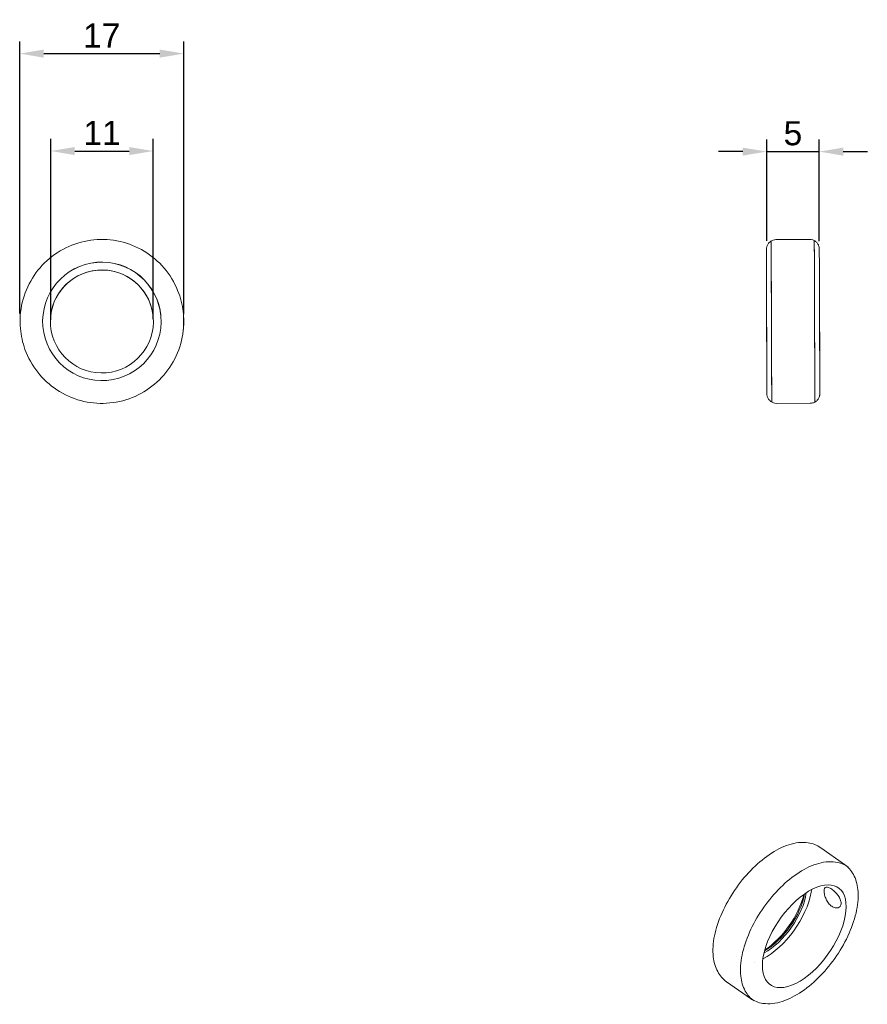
# Model space of a CAD drawing. Header units: millimetres. Extents: x -45 to 43, y -41 to 62.
import ezdxf

# ---------------------------------------------------------------- set-up
doc = ezdxf.new("R2010")
doc.units = ezdxf.units.MM
doc.styles.get("Standard").update_dxf_attribs({"font": 'arial.ttf'})
doc.dimstyles.new('000001FBC63AFC88', dxfattribs={"dimtxt": 2.5, "dimasz": 2.5, "dimexe": 1.25, "dimexo": 0.625, "dimtad": 1, "dimdec": 0, "dimtxsty": 'Standard', "dimcen": 2.5, "dimadec": 0, "dimazin": 0, "dimtfac": 1, "dimtdec": 0, "dimtmove": 0, "dimatfit": 3, "dimfxl": 1, "dimarcsym": 0})

# ---------------------------------------------------------------- blocks, each defined once
blk = doc.blocks.new('A$C66b59eed')
at = {"color": 0, "linetype": 'Continuous', "lineweight": 0}
for p, q in [((73.52, 8.5), (70.02, 8.49)), ((8.47, 0.73), (8.47, 0.72)), ((-8.47, -0.73), (-8.46, -0.75)), ((73.58, -8.5), (70.08, -8.51)), ((77.15, -56.37), (74.67, -54.63)), ((67.36, -70.28), (64.89, -68.54))]:
    blk.add_line(p, q, dxfattribs=at)
at = {"color": 0, "linetype": 'Continuous', "lineweight": 0, "extrusion": (-5.13758e-18, -8.65792e-19, -1)}
for centre in [(69.55, -0.01), (74.03, -0.01)]:
    blk.add_ellipse(centre, major_axis=(0.03, -8.37), ratio=0.000242, start_param=-7.645406, end_param=-1.362221, dxfattribs=at)
at = {"color": 0, "linetype": 'Continuous', "lineweight": 0}
for centre, major_axis, ratio, start_param, end_param in [((0, 0), (6.13, 0.53), 0.999993, -0.2948975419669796, 5.988287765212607), ((74.55, 0), (-0.02, 6.15), 0.00033, -1.779372, 4.503813), ((0, -0.01), (-5.33, -0.46), 0.999993, -0.2948975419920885, 5.988287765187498), ((0, -0.02), (5.33, 0.46), 0.999993, 0.000072, 2.846695), ((69.55, -0.01), (0.02, -5.35), 0.00033, -1.779372, 4.503813), ((0, -0.02), (-5.33, -0.46), 0.999993, -0.294898, -0.000072), ((72.96, -63.82), (3.54, 5.03), 0.502856, -0.825175, 5.45801), ((69.43, -61.34), (3.08, 4.38), 0.502856, -2.361714, -0.779878), ((69.29, -61.24), (3.08, 4.38), 0.502856, -2.309755, -0.831837)]:
    blk.add_ellipse(centre, major_axis=major_axis, ratio=ratio, start_param=start_param, end_param=end_param, dxfattribs=at)
at = {"color": 0, "linetype": 'Continuous', "lineweight": 0, "extrusion": (2.28356e-16, 1.53715e-19, -1)}
blk.add_ellipse((0, -0.01), major_axis=(-6.13, -0.53), ratio=0.999993, start_param=0.001555, end_param=3.140038, dxfattribs=at)
at = {"color": 0, "linetype": 'Continuous', "lineweight": 0, "extrusion": (-8.79343e-19, -8.86071e-19, -1)}
blk.add_ellipse((69.05, -0.02), major_axis=(-0.02, 5.65), ratio=0.00033, start_param=0.00033, end_param=3.141263, dxfattribs=at)
at = {"color": 0, "linetype": 'Continuous', "lineweight": 0, "extrusion": (0, 0, -1)}
blk.add_ellipse((69.05, -0.02), major_axis=(-0.03, 7.5), ratio=0.00033, start_param=-1.666981, end_param=-1.516598, dxfattribs=at)
at = {"color": 0, "linetype": 'Continuous', "lineweight": 0, "extrusion": (2.28937e-16, -4.13076e-17, -1)}
blk.add_ellipse((69.43, -61.34), major_axis=(-3.54, -5.03), ratio=0.502856, start_param=-2.316418, end_param=-0.773646, dxfattribs=at)
at = {"color": 0, "linetype": 'Continuous', "lineweight": 0, "extrusion": (2.23571e-16, -3.10081e-17, -1)}
blk.add_ellipse((69.43, -61.34), major_axis=(-3.54, -5.03), ratio=0.502856, start_param=-2.367946, end_param=-2.316418, dxfattribs=at)
at = {"color": 0, "linetype": 'Continuous', "lineweight": 0, "extrusion": (2.11809e-16, 4.5993e-17, -1)}
blk.add_ellipse((69.07, -61.09), major_axis=(-3.25, -4.62), ratio=0.502856, start_param=-2.244662, end_param=-0.896931, dxfattribs=at)
at = {"color": 0, "linetype": 'Continuous', "lineweight": 0, "extrusion": (1.71858e-16, 2.95193e-17, -1)}
blk.add_ellipse((69.43, -61.34), major_axis=(-1.69, -5.22), ratio=0.000001, start_param=-0.000001, end_param=0.000008, dxfattribs=at)
at = {"color": 0, "linetype": 'Continuous', "lineweight": 0}
for points, knots in [([(-8.47, -0.73), (-8.54, 0.17), (-8.48, 1.09), (-8.06, 2.85), (-7.7, 3.7), (-6.75, 5.24), (-6.15, 5.94), (-4.76, 7.1), (-3.97, 7.57), (-2.28, 8.24), (-1.39, 8.43), (0.42, 8.54), (1.34, 8.44), (3.09, 7.97), (3.92, 7.6), (5.44, 6.6), (6.12, 5.98), (7.24, 4.55), (7.68, 3.75), (8.25, 2.2), (8.41, 1.47), (8.47, 0.73)], [3.055271, 3.055271, 3.055271, 3.055271, 3.37527, 3.37527, 3.69527, 3.69527, 4.01527, 4.01527, 4.33527, 4.33527, 4.65527, 4.65527, 4.975271, 4.975271, 5.295271, 5.295271, 5.615271, 5.615271, 5.935271, 5.935271, 6.196839, 6.196839, 6.196839, 6.196839]), ([(70.04, 8.49), (69.93, 8.49), (69.82, 8.47), (69.61, 8.4), (69.52, 8.35), (69.35, 8.22), (69.27, 8.15), (69.15, 7.97), (69.1, 7.87), (69.06, 7.72), (69.05, 7.67), (69.04, 7.6), (69.04, 7.58), (69.03, 7.56), (69.03, 7.55), (69.03, 7.55), (69.03, 7.54), (69.03, 7.53), (69.03, 7.53), (69.03, 7.52), (69.03, 7.52), (69.03, 7.51), (69.03, 7.51), (69.03, 7.5), (69.03, 7.5), (69.03, 7.49), (69.03, 7.48), (69.03, 7.45), (69.03, 7.41), (69.03, 7.23), (69.03, 7.01), (69.03, 5.63)], [0, 0, 0, 0, 0.324294, 0.324294, 0.642729, 0.642729, 0.961374, 0.961374, 1.279995, 1.279995, 1.436988, 1.436988, 1.492556, 1.492556, 1.508586, 1.508586, 1.523385, 1.523385, 1.547174, 1.547174, 1.572406, 1.572406, 1.614604, 1.614604, 1.713329, 1.713329, 2.009127, 2.009127, 2.897785, 2.897785, 4.951494, 4.951494, 4.951494, 4.951494]), ([(73.52, 8.5), (73.62, 8.5), (73.73, 8.48), (73.94, 8.42), (74.03, 8.37), (74.2, 8.24), (74.28, 8.16), (74.4, 7.99), (74.45, 7.89), (74.49, 7.74), (74.5, 7.68), (74.51, 7.61), (74.52, 7.6), (74.52, 7.57), (74.52, 7.57), (74.52, 7.56), (74.52, 7.56), (74.52, 7.55), (74.52, 7.54), (74.52, 7.54), (74.52, 7.53), (74.52, 7.53), (74.52, 7.52), (74.52, 7.52), (74.52, 7.51), (74.52, 7.5), (74.52, 7.5), (74.52, 7.47), (74.52, 7.43), (74.52, 7.21), (74.52, 6.9), (74.53, 6.06), (74.53, 5.54), (74.53, 4.34), (74.54, 3.65), (74.54, 2.18), (74.55, 1.39), (74.55, -0.2), (74.56, -1.02), (74.56, -2.56), (74.56, -3.31), (74.57, -4.66), (74.57, -5.28), (74.57, -6.29), (74.58, -6.7), (74.58, -7.28), (74.58, -7.44), (74.58, -7.5), (74.58, -7.5), (74.58, -7.51), (74.58, -7.52), (74.58, -7.53), (74.58, -7.53), (74.58, -7.55), (74.58, -7.55), (74.58, -7.57), (74.57, -7.58), (74.57, -7.59), (74.57, -7.61), (74.57, -7.64), (74.56, -7.67), (74.55, -7.75), (74.53, -7.81), (74.47, -7.96), (74.42, -8.05), (74.29, -8.21), (74.21, -8.28), (74.03, -8.4), (73.93, -8.44), (73.75, -8.49), (73.66, -8.5), (73.58, -8.5)], [0, 0, 0, 0, 0.324294, 0.324294, 0.642729, 0.642729, 0.961374, 0.961374, 1.279995, 1.279995, 1.436988, 1.436988, 1.492556, 1.492556, 1.508586, 1.508586, 1.523385, 1.523385, 1.547174, 1.547174, 1.572406, 1.572406, 1.614604, 1.614604, 1.713329, 1.713329, 2.009127, 2.009127, 2.897785, 2.897785, 5.457539, 5.457539, 7.849479, 7.849479, 10.24011, 10.24011, 12.630226, 12.630226, 15.020229, 15.020229, 17.410215, 17.410215, 19.800261, 19.800261, 22.190541, 22.190541, 24.581494, 24.581494, 24.799894, 24.799894, 24.879774, 24.879774, 24.900834, 24.900834, 24.929405, 24.929405, 24.953035, 24.953035, 24.989435, 24.989435, 25.064178, 25.064178, 25.246408, 25.246408, 25.550925, 25.550925, 25.86965, 25.86965, 26.188274, 26.188274, 26.433211, 26.433211, 26.433211, 26.433211]), ([(6.13, 0.53), (6.12, 0.66), (6.1, 0.78), (6.08, 0.98), (6.06, 1.08), (6.03, 1.2), (6.03, 1.24), (6.03, 1.23), (6.03, 1.2), (6.06, 1.07), (6.08, 0.98), (6.11, 0.77), (6.12, 0.66), (6.13, 0.53)], [-0.5127507, -0.5127507, -0.5127507, -0.5127507, -0.4722796, -0.4722796, -0.4250505, -0.4250505, -0.3778214, -0.3778214, -0.3305923, -0.3305923, -0.2833632, -0.2833632, -0.2433427, -0.2433427, -0.2433427, -0.2433427]), ([(8.47, 0.72), (8.55, -0.18), (8.48, -1.1), (8.06, -2.86), (7.71, -3.71), (6.76, -5.25), (6.16, -5.95), (4.77, -7.11), (3.98, -7.58), (2.29, -8.25), (1.39, -8.45), (-0.42, -8.55), (-1.33, -8.46), (-3.08, -7.99), (-3.92, -7.61), (-5.43, -6.61), (-6.11, -5.99), (-7.23, -4.57), (-7.68, -3.76), (-8.24, -2.21), (-8.4, -1.48), (-8.46, -0.75)], [6.196863, 6.196863, 6.196863, 6.196863, 6.516863, 6.516863, 6.836862, 6.836862, 7.156862, 7.156862, 7.476862, 7.476862, 7.796863, 7.796863, 8.116863, 8.116863, 8.436864, 8.436864, 8.756864, 8.756864, 9.076864, 9.076864, 9.338456, 9.338456, 9.338456, 9.338456]), ([(8.47, 0.73), (8.48, 0.65), (8.49, 0.55), (8.5, 0.3), (8.5, 0.13), (8.5, -0.18), (8.5, -0.35), (8.48, -0.66), (8.47, -0.8), (8.44, -1.02), (8.43, -1.11), (8.41, -1.24), (8.41, -1.27), (8.41, -1.27), (8.41, -1.24), (8.43, -1.11), (8.44, -1.01), (8.46, -0.86), (8.46, -0.81), (8.47, -0.77)], [0.8656419, 0.8656419, 0.8656419, 0.8656419, 0.8960284, 0.8960284, 0.9431874, 0.9431874, 0.9903464, 0.9903464, 1.0375054, 1.0375054, 1.0846652, 1.0846652, 1.1318249, 1.1318249, 1.1789847, 1.1789847, 1.2261444, 1.2261444, 1.2435553, 1.2435553, 1.2435553, 1.2435553]), ([(8.47, 0.73), (8.48, 0.65), (8.48, 0.55), (8.48, 0.37), (8.48, 0.29), (8.47, 0.16), (8.47, 0.12), (8.47, 0.06), (8.47, 0.04), (8.47, -0.01), (8.47, -0.02), (8.47, -0.07), (8.47, -0.09), (8.47, -0.15), (8.47, -0.19), (8.47, -0.35), (8.48, -0.46), (8.48, -0.57)], [-1.0630517, -1.0630517, -1.0630517, -1.0630517, -1.0303066, -1.0303066, -1.0047623, -1.0047623, -0.9924875, -0.9924875, -0.985679, -0.985679, -0.9799522, -0.9799522, -0.9731821, -0.9731821, -0.9610507, -0.9610507, -0.925749, -0.925749, -0.925749, -0.925749]), ([(8.47, -0.77), (8.47, -0.73), (8.47, -0.69), (8.48, -0.63), (8.48, -0.6), (8.48, -0.57)], [0.90118856, 0.90118856, 0.90118856, 0.90118856, 0.91522995, 0.91522995, 0.92574903, 0.92574903, 0.92574903, 0.92574903]), ([(69.07, -6.73), (69.07, -6.5), (69.07, -6.23), (69.07, -5.91), (69.07, -5.55), (69.07, -5.14), (69.06, -4.68), (69.06, -4.23), (69.06, -3.74), (69.06, -3.22), (69.06, -2.7), (69.05, -2.19), (69.05, -1.66), (69.05, -1.35), (69.05, -1.05), (69.05, -0.74)], [0.2644785, 0.2644785, 0.2644785, 0.2644785, 0.375, 0.375, 0.375, 0.5, 0.5, 0.5, 0.625, 0.625, 0.625, 0.75, 0.75, 0.75, 0.822463, 0.822463, 0.822463, 0.822463]), ([(70.08, -8.51), (69.97, -8.51), (69.86, -8.5), (69.66, -8.43), (69.56, -8.38), (69.39, -8.25), (69.32, -8.17), (69.2, -8), (69.15, -7.9), (69.1, -7.75), (69.09, -7.7), (69.08, -7.63), (69.08, -7.61), (69.08, -7.59), (69.08, -7.58), (69.08, -7.57), (69.08, -7.57), (69.08, -7.56), (69.08, -7.56), (69.08, -7.55), (69.08, -7.54), (69.08, -7.54), (69.08, -7.54), (69.08, -7.53), (69.08, -7.53), (69.08, -7.52), (69.08, -7.51), (69.08, -7.48), (69.08, -7.44), (69.08, -7.26), (69.07, -7.03), (69.07, -6.73)], [0, 0, 0, 0, 0.324294, 0.324294, 0.642729, 0.642729, 0.961374, 0.961374, 1.279995, 1.279995, 1.436988, 1.436988, 1.492556, 1.492556, 1.508586, 1.508586, 1.523385, 1.523385, 1.547174, 1.547174, 1.572406, 1.572406, 1.614604, 1.614604, 1.713329, 1.713329, 2.009127, 2.009127, 2.897785, 2.897785, 4.951494, 4.951494, 4.951494, 4.951494]), ([(64.89, -68.54), (64.51, -68.27), (64.2, -67.91), (63.72, -67.03), (63.57, -66.51), (63.43, -65.27), (63.48, -64.54), (63.79, -63.01), (64.06, -62.2), (64.77, -60.6), (65.22, -59.81), (66.22, -58.32), (66.79, -57.62), (68.01, -56.37), (68.65, -55.81), (69.99, -54.9), (70.67, -54.54), (72.03, -54.11), (72.71, -54.02), (73.83, -54.19), (74.28, -54.36), (74.67, -54.63)], [2.524993, 2.524993, 2.524993, 2.524993, 2.767257, 2.767257, 3.043043, 3.043043, 3.377585, 3.377585, 3.722931, 3.722931, 4.061468, 4.061468, 4.397117, 4.397117, 4.734638, 4.734638, 5.078438, 5.078438, 5.419847, 5.419847, 5.666586, 5.666586, 5.666586, 5.666586]), ([(67.74, -70.54), (67.36, -70.28), (67.05, -69.92), (66.57, -69.04), (66.42, -68.51), (66.29, -67.28), (66.34, -66.55), (66.65, -65.02), (66.92, -64.21), (67.63, -62.61), (68.07, -61.82), (69.08, -60.33), (69.65, -59.63), (70.86, -58.37), (71.51, -57.82), (72.84, -56.91), (73.53, -56.55), (74.89, -56.12), (75.56, -56.03), (76.69, -56.2), (77.14, -56.37), (77.53, -56.64)], [2.524993, 2.524993, 2.524993, 2.524993, 2.767257, 2.767257, 3.043043, 3.043043, 3.377585, 3.377585, 3.722931, 3.722931, 4.061468, 4.061468, 4.397117, 4.397117, 4.734638, 4.734638, 5.078438, 5.078438, 5.419847, 5.419847, 5.666586, 5.666586, 5.666586, 5.666586]), ([(77.15, -56.37), (77.53, -56.64), (77.84, -57), (78.32, -57.88), (78.46, -58.4), (78.6, -59.64), (78.55, -60.37), (78.24, -61.9), (77.97, -62.71), (77.26, -64.31), (76.82, -65.1), (75.81, -66.59), (75.24, -67.29), (74.03, -68.54), (73.38, -69.1), (72.05, -70.01), (71.36, -70.36), (70, -70.8), (69.32, -70.89), (68.2, -70.72), (67.75, -70.55), (67.36, -70.28)], [5.666586, 5.666586, 5.666586, 5.666586, 5.90885, 5.90885, 6.184636, 6.184636, 6.519178, 6.519178, 6.864524, 6.864524, 7.20306, 7.20306, 7.538709, 7.538709, 7.876231, 7.876231, 8.22003, 8.22003, 8.56144, 8.56144, 8.808179, 8.808179, 8.808179, 8.808179]), ([(76.78, -60.38), (76.78, -60.27), (76.75, -60.14), (76.65, -59.87), (76.57, -59.73), (76.39, -59.48), (76.27, -59.35), (76.04, -59.12), (75.92, -59.02), (75.69, -58.86), (75.58, -58.8), (75.38, -58.72), (75.29, -58.71), (75.16, -58.74), (75.1, -58.79), (75.03, -58.93), (75.01, -59.03), (75.01, -59.25), (75.03, -59.39), (75.11, -59.68), (75.16, -59.84), (75.3, -60.12), (75.38, -60.27), (75.58, -60.53), (75.7, -60.64), (75.81, -60.71), (75.92, -60.79), (76.04, -60.85), (76.28, -60.9), (76.39, -60.89), (76.55, -60.83), (76.62, -60.79), (76.67, -60.72)], [-0.5667321, -0.5667321, -0.5667321, -0.5667321, -0.5195058, -0.5195058, -0.4722796, -0.4722796, -0.4250505, -0.4250505, -0.3778214, -0.3778214, -0.3305923, -0.3305923, -0.2833632, -0.2833632, -0.236137, -0.236137, -0.1889107, -0.1889107, -0.1416844, -0.1416844, -0.0944582, -0.0944582, -0.0472291, -0.0472291, 0, 0, 0, 0.0472291, 0.0472291, 0.0944582, 0.0944582, 0.1342351, 0.1342351, 0.1342351, 0.1342351]), ([(76.67, -60.72), (76.68, -60.71), (76.69, -60.7), (76.75, -60.6), (76.78, -60.5), (76.78, -60.38)], [-0.62140769, -0.62140769, -0.62140769, -0.62140769, -0.61395837, -0.61395837, -0.56673211, -0.56673211, -0.56673211, -0.56673211])]:
    blk.add_open_spline(points, degree=3, knots=knots, dxfattribs=at)
blk.add_open_spline([(69.04, 0.39), (69.04, 0.78), (69.04, 1.16), (69.04, 1.54)], degree=3, dxfattribs=at)
blk = doc.blocks.new('*D9')
at = {"color": 0, "linetype": 'ByBlock', "lineweight": -2, "transparency": 16777216}
for p, q in [((-41.94, 30.53), (-41.94, 49.31)), ((-31.28, 30.61), (-31.28, 49.31)), ((-39.44, 48.06), (-33.78, 48.06))]:
    blk.add_line(p, q, dxfattribs=at)
at = {"color": 0, "transparency": 16777216}
for points in [[(-39.44, 48.47), (-39.44, 47.64), (-41.94, 48.06)], [(-33.78, 48.47), (-33.78, 47.64), (-31.28, 48.06)]]:
    blk.add_solid(points, dxfattribs=at)
at = {"layer": 'Defpoints', "color": 0, "transparency": 16777216}
for p in [(-31.28, 48.06), (-41.94, 29.91), (-31.28, 29.98)]:
    blk.add_point(p, dxfattribs=at)
at = {"color": 0, "transparency": 16777216, "insert": (-36.61, 49.94), "char_height": 2.5, "attachment_point": 5}
blk.add_mtext('11', dxfattribs=at)
blk = doc.blocks.new('*D10')
at = {"color": 0, "linetype": 'ByBlock', "lineweight": -2, "transparency": 16777216}
for p, q in [((-45.16, 31.18), (-45.16, 59.42)), ((-28.11, 31.14), (-28.11, 59.42)), ((-42.66, 58.17), (-30.61, 58.17))]:
    blk.add_line(p, q, dxfattribs=at)
at = {"color": 0, "transparency": 16777216}
for points in [[(-42.66, 58.59), (-42.66, 57.75), (-45.16, 58.17)], [(-30.61, 58.59), (-30.61, 57.75), (-28.11, 58.17)]]:
    blk.add_solid(points, dxfattribs=at)
at = {"layer": 'Defpoints', "color": 0, "transparency": 16777216}
for p in [(-28.11, 58.17), (-45.16, 30.55), (-28.11, 30.51)]:
    blk.add_point(p, dxfattribs=at)
at = {"color": 0, "transparency": 16777216, "insert": (-36.64, 60.05), "char_height": 2.5, "attachment_point": 5}
blk.add_mtext('17', dxfattribs=at)
blk = doc.blocks.new('*D11')
at = {"color": 0, "linetype": 'ByBlock', "lineweight": -2, "transparency": 16777216}
for p, q in [((32.44, 38.73), (32.44, 49.25)), ((37.89, 38.69), (37.89, 49.25)), ((29.94, 48), (27.44, 48)), ((32.44, 48), (37.89, 48)), ((40.39, 48), (42.89, 48))]:
    blk.add_line(p, q, dxfattribs=at)
at = {"color": 0, "transparency": 16777216}
for points in [[(29.94, 48.41), (29.94, 47.58), (32.44, 48)], [(40.39, 48.41), (40.39, 47.58), (37.89, 48)]]:
    blk.add_solid(points, dxfattribs=at)
at = {"layer": 'Defpoints', "color": 0, "transparency": 16777216}
for p in [(37.89, 48), (32.44, 38.1), (37.89, 38.07)]:
    blk.add_point(p, dxfattribs=at)
at = {"color": 0, "transparency": 16777216, "insert": (35.16, 49.89), "char_height": 2.5, "attachment_point": 5}
blk.add_mtext('5', dxfattribs=at)

msp = doc.modelspace()

# ---------------------------------------------------------------- block references
msp.add_blockref('A$C66b59eed', (-36.62, 30.38))

# ---------------------------------------------------------------- dimensions: what is measured, and where the dimension line sits
for base, p1, p2, picture, middle in [((-28.11, 58.17), (-45.16, 30.55), (-28.11, 30.51), '*D10', (-36.64, 60.05)), ((-31.28, 48.06), (-41.94, 29.91), (-31.28, 29.98), '*D9', (-36.61, 49.94)), ((37.89, 48), (32.44, 38.1), (37.89, 38.07), '*D11', (35.16, 49.89))]:
    dim = msp.add_linear_dim(base=base, p1=p1, p2=p2, dimstyle='000001FBC63AFC88')
    dim.commit()
    dim.dimension.update_dxf_attribs({"geometry": picture, "text_midpoint": middle})

doc.saveas('drawing.dxf')
